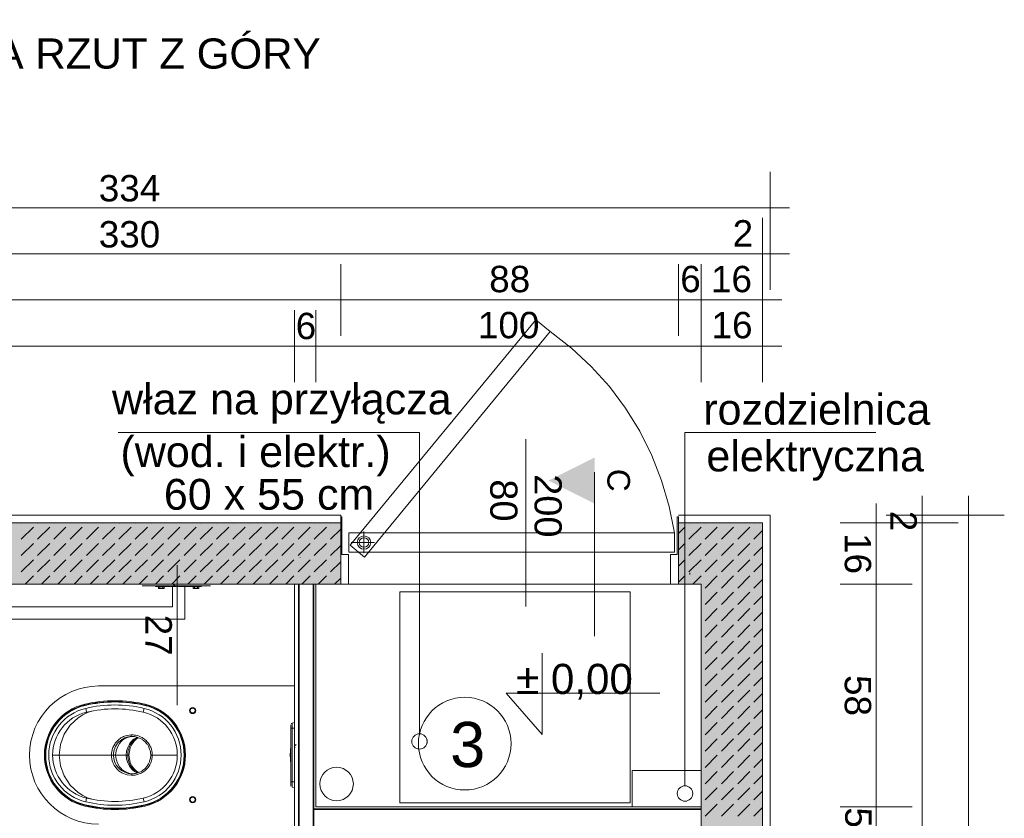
# Model space of a CAD drawing. Header units: metres. Extents: x 5507784 to 5508297, y 5948658 to 5948992.
# Tile 30 of 98: x 5507976.33 to 5507978.86, y 5948935.23 to 5948937.28. Entities that reach past the tile are written whole.
import ezdxf

# ---------------------------------------------------------------- set-up
doc = ezdxf.new("R2010")
doc.units = ezdxf.units.M
for name, color, linetype in [('PDF4_2D - Ogólne_Nr_Pióra__1', 7, 'CONTINUOUS'), ('PDF4_2D - Ogólne_Nr_Pióra__6', 7, 'CONTINUOUS'), ('PDF4__malowanie', 7, 'CONTINUOUS'), ('PDF4_Drzwi ArchiCAD_Nr_Pióra__1', 7, 'CONTINUOUS'), ('PDF4_Drzwi ArchiCAD_Nr_Pióra__27', 7, 'CONTINUOUS'), ('PDF4_EGBD03', 7, 'CONTINUOUS'), ('PDF4_Konstrukcja - Ściany zew_Nr_Pióra__1', 7, 'CONTINUOUS'), ('PDF4_KT woda', 7, 'CONTINUOUS'), ('PDF4_Text', 5, 'CONTINUOUS'), ('PDF4_Wymiarowanie - Ogólne', 5, 'CONTINUOUS'), ('PDF4_Wymiarowanie - Ogólne_Nr_Pióra__5', 7, 'CONTINUOUS'), ('PDF4_Znaczniki - Przekroje_Nr_Pióra__5', 7, 'CONTINUOUS'), ('PDF_Text', 5, 'CONTINUOUS')]:
    doc.layers.add(name, color=color, linetype=linetype)
doc.layers.add('PDF4_2D Drafting - General', color=7, linetype='CONTINUOUS', true_color=0xbfbfbf)
doc.styles.add('PDF Arial', font='arial.ttf')

msp = doc.modelspace()

# ---------------------------------------------------------------- hatches: boundary and pattern name
at = {"layer": 'PDF4_2D Drafting - General', "true_color": 0xffffff, "transparency": 33554559}
for points in [[(5507977.1557, 5948935.8279), (5507975.1472, 5948935.8279), (5507975.1472, 5948933.7314), (5507975.3573, 5948933.7314), (5507975.3573, 5948933.574), (5507974.9897, 5948933.574), (5507974.9897, 5948935.9854), (5507977.1557, 5948935.9854)], [(5507978.056, 5948933.7314), (5507978.0803, 5948933.7314), (5507978.0803, 5948935.8279), (5507978.0218, 5948935.8279), (5507978.0218, 5948935.9854), (5507978.2377, 5948935.9854), (5507978.2377, 5948933.574), (5507978.056, 5948933.574)]]:
    msp.add_hatch(color=7, dxfattribs=at).paths.add_polyline_path(points)

# ---------------------------------------------------------------- linework, layer by layer
at = {"layer": 'PDF4_2D - Ogólne_Nr_Pióra__1', "lineweight": 0}
for points in [[(5507977.9031, 5948935.2575), (5507977.9031, 5948935.3504), (5507978.0803, 5948935.3504)], [(5507978.0803, 5948935.2526), (5507977.0866, 5948935.2526)]]:
    msp.add_lwpolyline(points, dxfattribs=at)
at = {"layer": 'PDF4_2D - Ogólne_Nr_Pióra__6', "color": 104, "lineweight": 0, "true_color": 0x21902f}
for points in [[(5507976.5852, 5948936.2166), (5507977.3577, 5948936.2166), (5507977.3577, 5948935.4446)], [(5507978.5284, 5948936.2166), (5507978.0386, 5948936.2166), (5507978.0386, 5948935.3112)]]:
    msp.add_lwpolyline(points, dxfattribs=at)
at = {"layer": 'PDF4_2D - Ogólne_Nr_Pióra__6', "lineweight": 0}
for points in [[(5507978.0218, 5948936.0051), (5507978.2574, 5948936.0051), (5507978.2574, 5948933.5543), (5507976.1362, 5948933.5543), (5507975.157, 5948933.5543), (5507974.97, 5948933.5543), (5507974.97, 5948936.0051), (5507977.1557, 5948936.0051)], [(5507975.3573, 5948933.574), (5507974.9897, 5948933.574), (5507974.9897, 5948935.9854), (5507977.0519, 5948935.9854)], [(5507978.071, 5948935.9854), (5507978.2377, 5948935.9854), (5507978.2377, 5948933.574), (5507978.056, 5948933.574)], [(5507977.0519, 5948935.896), (5507977.0519, 5948935.8968)], [(5507978.051, 5948935.853), (5507978.051, 5948935.8574)], [(5507975.157, 5948933.7314), (5507975.1472, 5948933.7314), (5507975.1472, 5948935.8279), (5507978.0803, 5948935.8279), (5507978.0803, 5948933.7314), (5507978.036, 5948933.7314)], [(5507977.9742, 5948935.5484), (5507977.5803, 5948935.5484), (5507977.672, 5948935.4426), (5507977.672, 5948935.651)]]:
    msp.add_lwpolyline(points, dxfattribs=at)
at = {"layer": 'PDF4_2D - Ogólne_Nr_Pióra__6', "color": 251, "lineweight": 9, "true_color": 0x636466}
msp.add_circle((5507977.4738, 5948935.4193), 0.1188, dxfattribs=at)
at = {"layer": 'PDF4_2D - Ogólne_Nr_Pióra__6', "color": 104, "lineweight": 0, "true_color": 0x21902f}
for centre in [(5507977.3576, 5948935.4249), (5507978.0386, 5948935.2915)]:
    msp.add_circle(centre, 0.0197, dxfattribs=at)
at = {"layer": 'PDF4_2D - Ogólne_Nr_Pióra__6', "lineweight": 0}
for centre in [(5507977.3577, 5948935.4249), (5507978.0386, 5948935.2915)]:
    msp.add_circle(centre, 0.0197, dxfattribs=at)
at = {"layer": 'PDF4_2D Drafting - General', "color": 7, "lineweight": 0}
for points in [[(5507977.1557, 5948935.9854), (5507974.9897, 5948935.9854), (5507974.9897, 5948933.574), (5507975.3573, 5948933.574), (5507975.3573, 5948933.7314), (5507975.1472, 5948933.7314), (5507975.1472, 5948935.8279), (5507977.1557, 5948935.8279)], [(5507978.056, 5948933.7314), (5507978.0803, 5948933.7314), (5507978.0803, 5948935.8279), (5507978.0218, 5948935.8279), (5507978.0218, 5948935.9854), (5507978.2377, 5948935.9854), (5507978.2377, 5948933.574), (5507978.056, 5948933.574)]]:
    msp.add_lwpolyline(points, close=True, dxfattribs=at)
at = {"layer": 'PDF4_2D Drafting - General', "lineweight": 0}
for points in [[(5507976.3369, 5948935.9854), (5507976.3364, 5948935.9848)], [(5507976.3677, 5948935.9744), (5507976.3364, 5948935.9431)], [(5507976.3787, 5948935.9854), (5507976.3781, 5948935.9848)], [(5507976.4094, 5948935.9744), (5507976.3781, 5948935.9431)], [(5507976.4204, 5948935.9854), (5507976.4199, 5948935.9848)], [(5507976.4512, 5948935.9744), (5507976.4199, 5948935.9431)], [(5507976.4622, 5948935.9854), (5507976.4616, 5948935.9848)], [(5507976.4929, 5948935.9744), (5507976.4616, 5948935.9431)], [(5507976.504, 5948935.9854), (5507976.5034, 5948935.9848)], [(5507976.5347, 5948935.9744), (5507976.5034, 5948935.9431)], [(5507976.5457, 5948935.9854), (5507976.5452, 5948935.9848)], [(5507976.5765, 5948935.9744), (5507976.5452, 5948935.9431)], [(5507976.5875, 5948935.9854), (5507976.5869, 5948935.9848)], [(5507976.6182, 5948935.9744), (5507976.5869, 5948935.9431)], [(5507976.6292, 5948935.9854), (5507976.6287, 5948935.9848)], [(5507976.66, 5948935.9744), (5507976.6287, 5948935.9431)], [(5507976.671, 5948935.9854), (5507976.6704, 5948935.9848)], [(5507976.7017, 5948935.9744), (5507976.6704, 5948935.9431)], [(5507976.7128, 5948935.9854), (5507976.7122, 5948935.9848)], [(5507976.7435, 5948935.9744), (5507976.7122, 5948935.9431)], [(5507976.7545, 5948935.9854), (5507976.7539, 5948935.9848)], [(5507976.7853, 5948935.9744), (5507976.7539, 5948935.9431)], [(5507976.7963, 5948935.9854), (5507976.7957, 5948935.9848)], [(5507976.827, 5948935.9744), (5507976.7957, 5948935.9431)], [(5507976.838, 5948935.9854), (5507976.8375, 5948935.9848)], [(5507976.8688, 5948935.9744), (5507976.8375, 5948935.9431)], [(5507976.8798, 5948935.9854), (5507976.8792, 5948935.9848)], [(5507976.9105, 5948935.9744), (5507976.8792, 5948935.9431)], [(5507976.9216, 5948935.9854), (5507976.921, 5948935.9848)], [(5507976.9523, 5948935.9744), (5507976.921, 5948935.9431)], [(5507976.9633, 5948935.9854), (5507976.9627, 5948935.9848)], [(5507976.9941, 5948935.9744), (5507976.9627, 5948935.9431)], [(5507977.0051, 5948935.9854), (5507977.0045, 5948935.9848)], [(5507977.0358, 5948935.9744), (5507977.0045, 5948935.9431)], [(5507977.0468, 5948935.9854), (5507977.0463, 5948935.9848)], [(5507977.0776, 5948935.9744), (5507977.0463, 5948935.9431)], [(5507977.0886, 5948935.9854), (5507977.088, 5948935.9848)], [(5507977.1193, 5948935.9744), (5507977.088, 5948935.9431)], [(5507977.1304, 5948935.9854), (5507977.1298, 5948935.9848)], [(5507977.1557, 5948935.969), (5507977.1298, 5948935.9431)], [(5507978.038, 5948935.9744), (5507978.0218, 5948935.9582)], [(5507978.049, 5948935.9854), (5507978.0484, 5948935.9848)], [(5507978.0798, 5948935.9744), (5507978.0484, 5948935.9431)], [(5507978.0908, 5948935.9854), (5507978.0902, 5948935.9848)], [(5507978.1215, 5948935.9744), (5507978.0902, 5948935.9431)], [(5507978.1325, 5948935.9854), (5507978.132, 5948935.9848)], [(5507978.1633, 5948935.9744), (5507978.132, 5948935.9431)], [(5507978.1743, 5948935.9854), (5507978.1737, 5948935.9848)], [(5507978.205, 5948935.9744), (5507978.1737, 5948935.9431)], [(5507978.2161, 5948935.9854), (5507978.2155, 5948935.9848)], [(5507978.2377, 5948935.9653), (5507978.2155, 5948935.9431)], [(5507976.3677, 5948935.9326), (5507976.3364, 5948935.9013)], [(5507976.4094, 5948935.9326), (5507976.3781, 5948935.9013)], [(5507976.4512, 5948935.9326), (5507976.4199, 5948935.9013)], [(5507976.4929, 5948935.9326), (5507976.4616, 5948935.9013)], [(5507976.5347, 5948935.9326), (5507976.5034, 5948935.9013)], [(5507976.5765, 5948935.9326), (5507976.5452, 5948935.9013)], [(5507976.6182, 5948935.9326), (5507976.5869, 5948935.9013)], [(5507976.66, 5948935.9326), (5507976.6287, 5948935.9013)], [(5507976.7017, 5948935.9326), (5507976.6704, 5948935.9013)], [(5507976.7435, 5948935.9326), (5507976.7122, 5948935.9013)], [(5507976.7853, 5948935.9326), (5507976.7539, 5948935.9013)], [(5507976.827, 5948935.9326), (5507976.7957, 5948935.9013)], [(5507976.8688, 5948935.9326), (5507976.8375, 5948935.9013)], [(5507976.9105, 5948935.9326), (5507976.8792, 5948935.9013)], [(5507976.9523, 5948935.9326), (5507976.921, 5948935.9013)], [(5507976.9941, 5948935.9326), (5507976.9627, 5948935.9013)], [(5507977.0358, 5948935.9326), (5507977.0045, 5948935.9013)], [(5507977.0776, 5948935.9326), (5507977.0463, 5948935.9013)], [(5507977.1193, 5948935.9326), (5507977.088, 5948935.9013)], [(5507977.1557, 5948935.9272), (5507977.1298, 5948935.9013)], [(5507978.038, 5948935.9326), (5507978.0218, 5948935.9164)], [(5507978.0798, 5948935.9326), (5507978.0484, 5948935.9013)], [(5507978.1215, 5948935.9326), (5507978.0902, 5948935.9013)], [(5507978.1633, 5948935.9326), (5507978.132, 5948935.9013)], [(5507978.205, 5948935.9326), (5507978.1737, 5948935.9013)], [(5507978.2377, 5948935.9235), (5507978.2155, 5948935.9013)], [(5507976.3677, 5948935.8909), (5507976.3364, 5948935.8595)], [(5507976.4094, 5948935.8909), (5507976.3781, 5948935.8595)], [(5507976.4512, 5948935.8909), (5507976.4199, 5948935.8595)], [(5507976.4929, 5948935.8909), (5507976.4616, 5948935.8595)], [(5507976.5347, 5948935.8909), (5507976.5034, 5948935.8595)], [(5507976.5765, 5948935.8909), (5507976.5452, 5948935.8595)], [(5507976.6182, 5948935.8909), (5507976.5869, 5948935.8595)], [(5507976.66, 5948935.8909), (5507976.6287, 5948935.8595)], [(5507976.7017, 5948935.8909), (5507976.6704, 5948935.8595)], [(5507976.7435, 5948935.8909), (5507976.7122, 5948935.8595)], [(5507976.7853, 5948935.8909), (5507976.7539, 5948935.8595)], [(5507976.827, 5948935.8909), (5507976.7957, 5948935.8595)], [(5507976.8688, 5948935.8909), (5507976.8375, 5948935.8595)], [(5507976.9105, 5948935.8909), (5507976.8792, 5948935.8595)], [(5507976.9523, 5948935.8909), (5507976.921, 5948935.8595)], [(5507976.9941, 5948935.8909), (5507976.9627, 5948935.8595)], [(5507977.0358, 5948935.8909), (5507977.0045, 5948935.8595)], [(5507977.0776, 5948935.8909), (5507977.0463, 5948935.8595)], [(5507977.1193, 5948935.8909), (5507977.088, 5948935.8595)], [(5507977.1557, 5948935.8854), (5507977.1298, 5948935.8595)], [(5507978.038, 5948935.8909), (5507978.0218, 5948935.8747)], [(5507978.0798, 5948935.8909), (5507978.0484, 5948935.8595)], [(5507978.1215, 5948935.8909), (5507978.0902, 5948935.8595)], [(5507978.1633, 5948935.8909), (5507978.132, 5948935.8595)], [(5507978.205, 5948935.8909), (5507978.1737, 5948935.8595)], [(5507978.2377, 5948935.8818), (5507978.2155, 5948935.8595)], [(5507976.3677, 5948935.8491), (5507976.3465, 5948935.8279)], [(5507976.4094, 5948935.8491), (5507976.3882, 5948935.8279)], [(5507976.4512, 5948935.8491), (5507976.43, 5948935.8279)], [(5507976.4929, 5948935.8491), (5507976.4718, 5948935.8279)], [(5507976.5347, 5948935.8491), (5507976.5135, 5948935.8279)], [(5507976.5765, 5948935.8491), (5507976.5553, 5948935.8279)], [(5507976.6182, 5948935.8491), (5507976.597, 5948935.8279)], [(5507976.66, 5948935.8491), (5507976.6388, 5948935.8279)], [(5507976.7017, 5948935.8491), (5507976.6805, 5948935.8279)], [(5507976.7435, 5948935.8491), (5507976.7223, 5948935.8279)], [(5507976.7853, 5948935.8491), (5507976.7641, 5948935.8279)], [(5507976.827, 5948935.8491), (5507976.8058, 5948935.8279)], [(5507976.8688, 5948935.8491), (5507976.8476, 5948935.8279)], [(5507976.9105, 5948935.8491), (5507976.8893, 5948935.8279)], [(5507976.9523, 5948935.8491), (5507976.9311, 5948935.8279)], [(5507976.9941, 5948935.8491), (5507976.9729, 5948935.8279)], [(5507977.0358, 5948935.8491), (5507977.0146, 5948935.8279)], [(5507977.0776, 5948935.8491), (5507977.0564, 5948935.8279)], [(5507977.1193, 5948935.8491), (5507977.0981, 5948935.8279)], [(5507977.1557, 5948935.8437), (5507977.1399, 5948935.8279)], [(5507978.038, 5948935.8491), (5507978.0218, 5948935.8329)], [(5507978.0798, 5948935.8491), (5507978.0586, 5948935.8279)], [(5507978.1215, 5948935.8491), (5507978.0902, 5948935.8178)], [(5507978.1633, 5948935.8491), (5507978.132, 5948935.8178)], [(5507978.205, 5948935.8491), (5507978.1737, 5948935.8178)], [(5507978.2377, 5948935.84), (5507978.2155, 5948935.8178)], [(5507978.1215, 5948935.8073), (5507978.0902, 5948935.776)], [(5507978.1633, 5948935.8073), (5507978.132, 5948935.776)], [(5507978.205, 5948935.8073), (5507978.1737, 5948935.776)], [(5507978.2377, 5948935.7983), (5507978.2155, 5948935.776)], [(5507978.1215, 5948935.7656), (5507978.0902, 5948935.7343)], [(5507978.1633, 5948935.7656), (5507978.132, 5948935.7343)], [(5507978.205, 5948935.7656), (5507978.1737, 5948935.7343)], [(5507978.2377, 5948935.7565), (5507978.2155, 5948935.7343)], [(5507978.1215, 5948935.7238), (5507978.0902, 5948935.6925)], [(5507978.1633, 5948935.7238), (5507978.132, 5948935.6925)], [(5507978.205, 5948935.7238), (5507978.1737, 5948935.6925)], [(5507978.2377, 5948935.7147), (5507978.2155, 5948935.6925)], [(5507978.1215, 5948935.6821), (5507978.0902, 5948935.6507)], [(5507978.1633, 5948935.6821), (5507978.132, 5948935.6507)], [(5507978.205, 5948935.6821), (5507978.1737, 5948935.6507)], [(5507978.2377, 5948935.673), (5507978.2155, 5948935.6507)], [(5507978.1215, 5948935.6403), (5507978.0902, 5948935.609)], [(5507978.1633, 5948935.6403), (5507978.132, 5948935.609)], [(5507978.205, 5948935.6403), (5507978.1737, 5948935.609)], [(5507978.2377, 5948935.6312), (5507978.2155, 5948935.609)], [(5507978.1215, 5948935.5985), (5507978.0902, 5948935.5672)], [(5507978.1633, 5948935.5985), (5507978.132, 5948935.5672)], [(5507978.205, 5948935.5985), (5507978.1737, 5948935.5672)], [(5507978.2377, 5948935.5895), (5507978.2155, 5948935.5672)], [(5507978.1215, 5948935.5568), (5507978.0902, 5948935.5255)], [(5507978.1633, 5948935.5568), (5507978.132, 5948935.5255)], [(5507978.205, 5948935.5568), (5507978.1737, 5948935.5255)], [(5507978.2377, 5948935.5477), (5507978.2155, 5948935.5255)], [(5507978.1215, 5948935.515), (5507978.0902, 5948935.4837)], [(5507978.1633, 5948935.515), (5507978.132, 5948935.4837)], [(5507978.205, 5948935.515), (5507978.1737, 5948935.4837)], [(5507978.2377, 5948935.506), (5507978.2155, 5948935.4837)], [(5507978.1215, 5948935.4733), (5507978.0902, 5948935.442)], [(5507978.1633, 5948935.4733), (5507978.132, 5948935.442)], [(5507978.205, 5948935.4733), (5507978.1737, 5948935.442)], [(5507978.2377, 5948935.4642), (5507978.2155, 5948935.442)], [(5507978.1215, 5948935.4315), (5507978.0902, 5948935.4002)], [(5507978.1633, 5948935.4315), (5507978.132, 5948935.4002)], [(5507978.205, 5948935.4315), (5507978.1737, 5948935.4002)], [(5507978.2377, 5948935.4224), (5507978.2155, 5948935.4002)], [(5507978.1215, 5948935.3897), (5507978.0902, 5948935.3584)], [(5507978.1633, 5948935.3897), (5507978.132, 5948935.3584)], [(5507978.205, 5948935.3897), (5507978.1737, 5948935.3584)], [(5507978.2377, 5948935.3807), (5507978.2155, 5948935.3584)], [(5507978.1215, 5948935.348), (5507978.0902, 5948935.3167)], [(5507978.1633, 5948935.348), (5507978.132, 5948935.3167)], [(5507978.205, 5948935.348), (5507978.1737, 5948935.3167)], [(5507978.2377, 5948935.3389), (5507978.2155, 5948935.3167)], [(5507978.1215, 5948935.3062), (5507978.0902, 5948935.2749)], [(5507978.1633, 5948935.3062), (5507978.132, 5948935.2749)], [(5507978.205, 5948935.3062), (5507978.1737, 5948935.2749)], [(5507978.2377, 5948935.2972), (5507978.2155, 5948935.2749)], [(5507978.1215, 5948935.2645), (5507978.0902, 5948935.2332)], [(5507978.1633, 5948935.2645), (5507978.132, 5948935.2332)], [(5507978.205, 5948935.2645), (5507978.1737, 5948935.2332)], [(5507978.2377, 5948935.2554), (5507978.2155, 5948935.2332)]]:
    msp.add_lwpolyline(points, dxfattribs=at)
at = {"layer": 'PDF4__malowanie', "lineweight": 0}
for points in [[(5507977.2167, 5948935.8973), (5507977.6927, 5948936.4756), (5507977.6558, 5948936.506), (5507977.1798, 5948935.9277)], [(5507977.1557, 5948935.8279), (5507977.1757, 5948935.8279), (5507977.1757, 5948935.9042), (5507977.1589, 5948935.9042), (5507977.1589, 5948936.0007), (5507977.1557, 5948936.0007), (5507977.1557, 5948935.9883), (5507977.1557, 5948935.8466)], [(5507978.0218, 5948935.8466), (5507978.0218, 5948935.8279), (5507978.0018, 5948935.8279), (5507978.0018, 5948935.9042), (5507978.0186, 5948935.9042), (5507978.0186, 5948936.0007), (5507978.0218, 5948936.0007)]]:
    msp.add_lwpolyline(points, close=True, dxfattribs=at)
for points in [[(5507977.6927, 5948936.4756), (5507977.7475, 5948936.4333), (5507977.7983, 5948936.3861), (5507977.8446, 5948936.3346), (5507977.8861, 5948936.2792), (5507977.9225, 5948936.2203), (5507977.9535, 5948936.1583), (5507977.9787, 5948936.0938), (5507977.9981, 5948936.0273), (5507978.0115, 5948935.9594), (5507977.1762, 5948935.9594), (5507977.1762, 5948935.9106), (5507978.0115, 5948935.9106), (5507978.0115, 5948935.9594)], [(5507977.1557, 5948935.9942), (5507977.1557, 5948936.0051)], [(5507977.2154, 5948935.963), (5507977.2154, 5948935.9079)], [(5507977.1829, 5948935.9349), (5507977.2424, 5948935.9349)], [(5507977.0473, 5948935.8279), (5507977.0473, 5948934.5215)], [(5507977.0492, 5948935.8279), (5507977.0492, 5948934.5196)]]:
    msp.add_lwpolyline(points, dxfattribs=at)
for radius in [0.0172, 0.0123]:
    msp.add_circle((5507977.2154, 5948935.9349), radius, dxfattribs=at)
at = {"layer": 'PDF4_Drzwi ArchiCAD_Nr_Pióra__1', "lineweight": 0}
for points in [[(5507976.7032, 5948935.8174), (5507976.7027, 5948935.8171), (5507976.7023, 5948935.8169), (5507976.7018, 5948935.8168), (5507976.7014, 5948935.8168), (5507976.7009, 5948935.8168), (5507976.7004, 5948935.8169), (5507976.7, 5948935.8171), (5507976.6995, 5948935.8174), (5507976.6986, 5948935.8171), (5507976.6976, 5948935.8169), (5507976.6967, 5948935.8168), (5507976.6958, 5948935.8168), (5507976.6949, 5948935.8168), (5507976.694, 5948935.8169), (5507976.6931, 5948935.8171), (5507976.6921, 5948935.8174), (5507976.6916, 5948935.8171), (5507976.6912, 5948935.8169), (5507976.6907, 5948935.8168), (5507976.6903, 5948935.8168), (5507976.6898, 5948935.8168), (5507976.6894, 5948935.8169), (5507976.6894, 5948935.8169), (5507976.6889, 5948935.8171), (5507976.6884, 5948935.8174)], [(5507976.7918, 5948935.8174), (5507976.7913, 5948935.8171), (5507976.7908, 5948935.8169), (5507976.7904, 5948935.8168), (5507976.7899, 5948935.8168), (5507976.7895, 5948935.8168), (5507976.789, 5948935.8169), (5507976.7886, 5948935.8171), (5507976.7881, 5948935.8174), (5507976.7871, 5948935.8171), (5507976.7862, 5948935.8169), (5507976.7853, 5948935.8168), (5507976.7844, 5948935.8168), (5507976.7835, 5948935.8168), (5507976.7826, 5948935.8169), (5507976.7816, 5948935.8171), (5507976.7807, 5948935.8174), (5507976.7802, 5948935.8171), (5507976.7798, 5948935.8169), (5507976.7793, 5948935.8168), (5507976.7789, 5948935.8168), (5507976.7784, 5948935.8168), (5507976.778, 5948935.8169), (5507976.7779, 5948935.8169), (5507976.7775, 5948935.8171), (5507976.777, 5948935.8174)], [(5507976.7248, 5948935.7772), (5507976.7245, 5948935.7769)], [(5507976.5158, 5948935.2775), (5507976.5143, 5948935.278), (5507976.5068, 5948935.2807), (5507976.4943, 5948935.2867), (5507976.4826, 5948935.2942), (5507976.4622, 5948935.3132), (5507976.4467, 5948935.3364), (5507976.4371, 5948935.3624), (5507976.4338, 5948935.3899), (5507976.4371, 5948935.4174), (5507976.4467, 5948935.4435), (5507976.4622, 5948935.4667), (5507976.4826, 5948935.4856), (5507976.4943, 5948935.4931), (5507976.505, 5948935.4983), (5507976.5068, 5948935.4991), (5507976.5145, 5948935.502), (5507976.5163, 5948935.5025)], [(5507976.6684, 5948935.3899), (5507976.6688, 5948935.3899), (5507976.6696, 5948935.3899), (5507976.6708, 5948935.3899), (5507976.6724, 5948935.3899), (5507976.6723, 5948935.3878), (5507976.6723, 5948935.3865), (5507976.6721, 5948935.3851), (5507976.6714, 5948935.3799), (5507976.6702, 5948935.3748), (5507976.6693, 5948935.3723), (5507976.6684, 5948935.3698), (5507976.6662, 5948935.3651), (5507976.6635, 5948935.3606), (5507976.662, 5948935.3585), (5507976.6604, 5948935.3565), (5507976.6569, 5948935.3527), (5507976.653, 5948935.3493), (5507976.6487, 5948935.3463), (5507976.6464, 5948935.345), (5507976.6441, 5948935.3437), (5507976.6393, 5948935.3416), (5507976.6342, 5948935.34), (5507976.6316, 5948935.3394), (5507976.629, 5948935.3389), (5507976.6237, 5948935.3383), (5507976.6183, 5948935.3382), (5507976.6083, 5948935.3395), (5507976.6034, 5948935.3408), (5507976.5987, 5948935.3425), (5507976.5964, 5948935.3436), (5507976.5942, 5948935.3447), (5507976.5921, 5948935.346), (5507976.59, 5948935.3473), (5507976.588, 5948935.3488), (5507976.586, 5948935.3504), (5507976.5824, 5948935.3537), (5507976.5762, 5948935.3616), (5507976.5749, 5948935.3637), (5507976.5737, 5948935.366), (5507976.5716, 5948935.3706), (5507976.57, 5948935.3754), (5507976.5688, 5948935.3803), (5507976.5681, 5948935.3853), (5507976.568, 5948935.3879), (5507976.568, 5948935.3891), (5507976.5679, 5948935.3899), (5507976.568, 5948935.3907), (5507976.568, 5948935.392), (5507976.5681, 5948935.3945), (5507976.5688, 5948935.3995), (5507976.5693, 5948935.402), (5507976.57, 5948935.4044), (5507976.5716, 5948935.4092), (5507976.5762, 5948935.4182), (5507976.5776, 5948935.4203), (5507976.5791, 5948935.4223), (5507976.5824, 5948935.4261), (5507976.586, 5948935.4295), (5507976.588, 5948935.431), (5507976.59, 5948935.4325), (5507976.592, 5948935.4338), (5507976.5942, 5948935.4351), (5507976.5964, 5948935.4362), (5507976.5987, 5948935.4373), (5507976.6011, 5948935.4382), (5507976.6035, 5948935.4391), (5507976.6083, 5948935.4404), (5507976.6183, 5948935.4416)], [(5507976.6187, 5948935.4376), (5507976.6187, 5948935.4377), (5507976.6186, 5948935.4379), (5507976.6186, 5948935.4382), (5507976.6185, 5948935.4387), (5507976.6185, 5948935.4388), (5507976.6185, 5948935.4392), (5507976.6184, 5948935.4399), (5507976.6184, 5948935.4407), (5507976.6183, 5948935.4416), (5507976.6237, 5948935.4415), (5507976.6264, 5948935.4413), (5507976.6291, 5948935.4409), (5507976.6342, 5948935.4398), (5507976.6392, 5948935.4382), (5507976.6441, 5948935.4361), (5507976.6464, 5948935.4348), (5507976.6487, 5948935.4335), (5507976.6529, 5948935.4305), (5507976.6569, 5948935.4271), (5507976.6587, 5948935.4252), (5507976.6604, 5948935.4233), (5507976.662, 5948935.4213), (5507976.6635, 5948935.4192), (5507976.6662, 5948935.4148), (5507976.6673, 5948935.4124), (5507976.6684, 5948935.41), (5507976.6702, 5948935.405), (5507976.6714, 5948935.3999), (5507976.6718, 5948935.3973), (5507976.6721, 5948935.3947), (5507976.6723, 5948935.3934), (5507976.6723, 5948935.392), (5507976.6724, 5948935.3907), (5507976.6724, 5948935.3899)], [(5507976.6155, 5948935.4372), (5507976.6141, 5948935.4368), (5507976.6043, 5948935.4331), (5507976.5998, 5948935.4304), (5507976.5956, 5948935.4273), (5507976.5918, 5948935.4237), (5507976.5884, 5948935.4197), (5507976.583, 5948935.4106), (5507976.5796, 5948935.4005), (5507976.5784, 5948935.3899), (5507976.5796, 5948935.3793), (5507976.583, 5948935.3692), (5507976.5884, 5948935.3601), (5507976.5918, 5948935.3561), (5507976.5956, 5948935.3525), (5507976.5998, 5948935.3494), (5507976.6043, 5948935.3467), (5507976.6141, 5948935.343), (5507976.6152, 5948935.3427)], [(5507976.6343, 5948935.4356), (5507976.6332, 5948935.4351), (5507976.6267, 5948935.4315), (5507976.623, 5948935.4287), (5507976.6197, 5948935.4255), (5507976.6166, 5948935.422), (5507976.6138, 5948935.418), (5507976.6094, 5948935.4093), (5507976.6067, 5948935.3998), (5507976.6058, 5948935.3899), (5507976.6067, 5948935.38), (5507976.6094, 5948935.3705), (5507976.6138, 5948935.3618), (5507976.6166, 5948935.3578), (5507976.6197, 5948935.3543), (5507976.623, 5948935.3511), (5507976.6267, 5948935.3483), (5507976.6331, 5948935.3447), (5507976.6343, 5948935.3442)], [(5507976.6362, 5948935.435), (5507976.6359, 5948935.4349), (5507976.6353, 5948935.4346), (5507976.6346, 5948935.4342), (5507976.6339, 5948935.4338), (5507976.633, 5948935.4334), (5507976.6321, 5948935.4328), (5507976.6312, 5948935.4322), (5507976.6301, 5948935.4315), (5507976.629, 5948935.4307), (5507976.6277, 5948935.4297), (5507976.6264, 5948935.4286), (5507976.6249, 5948935.4273), (5507976.6234, 5948935.4257), (5507976.6217, 5948935.4239), (5507976.6199, 5948935.4216), (5507976.618, 5948935.4189), (5507976.6161, 5948935.4158), (5507976.6144, 5948935.4124), (5507976.6129, 5948935.4089), (5507976.6117, 5948935.4052), (5507976.6108, 5948935.4015), (5507976.6101, 5948935.3976), (5507976.6097, 5948935.3938), (5507976.6095, 5948935.3899), (5507976.6095, 5948935.3884), (5507976.6097, 5948935.3852), (5507976.6104, 5948935.38), (5507976.6112, 5948935.3764), (5507976.6124, 5948935.3723), (5507976.6143, 5948935.3675), (5507976.6166, 5948935.3631), (5507976.6187, 5948935.3598), (5507976.6204, 5948935.3575), (5507976.6217, 5948935.3559), (5507976.6232, 5948935.3542), (5507976.6251, 5948935.3524), (5507976.6268, 5948935.3509), (5507976.6283, 5948935.3496), (5507976.6298, 5948935.3485), (5507976.6314, 5948935.3475), (5507976.6326, 5948935.3467), (5507976.6338, 5948935.346), (5507976.6349, 5948935.3454), (5507976.636, 5948935.3449), (5507976.6361, 5948935.3448)], [(5507976.6375, 5948935.4346), (5507976.6312, 5948935.4305), (5507976.625, 5948935.4244), (5507976.6199, 5948935.417), (5507976.6161, 5948935.4086), (5507976.6137, 5948935.3994), (5507976.6128, 5948935.3899), (5507976.6137, 5948935.3804), (5507976.6161, 5948935.3712), (5507976.6199, 5948935.3628), (5507976.625, 5948935.3554), (5507976.6312, 5948935.3493), (5507976.6374, 5948935.3452)], [(5507976.6327, 5948935.4361), (5507976.6401, 5948935.4335), (5507976.647, 5948935.4297), (5507976.6486, 5948935.4286), (5507976.6502, 5948935.4274), (5507976.6532, 5948935.4249), (5507976.6585, 5948935.4191), (5507976.6596, 5948935.4175), (5507976.6607, 5948935.4159), (5507976.6627, 5948935.4125), (5507976.6658, 5948935.4053), (5507976.6664, 5948935.4035), (5507976.6669, 5948935.4015), (5507976.6677, 5948935.3977), (5507976.6684, 5948935.3899), (5507976.6677, 5948935.3821), (5507976.6658, 5948935.3745), (5507976.6652, 5948935.3726), (5507976.6644, 5948935.3708), (5507976.6627, 5948935.3673), (5507976.6585, 5948935.3607), (5507976.6572, 5948935.3592), (5507976.6559, 5948935.3577), (5507976.6532, 5948935.3549), (5507976.647, 5948935.3501), (5507976.6453, 5948935.3491), (5507976.6436, 5948935.3481), (5507976.6401, 5948935.3463), (5507976.6327, 5948935.3437)], [(5507976.4338, 5948935.3899), (5507976.4233, 5948935.3899), (5507976.4169, 5948935.3899)], [(5507976.6183, 5948935.3382), (5507976.6184, 5948935.3399), (5507976.6185, 5948935.3406), (5507976.6185, 5948935.3411), (5507976.6186, 5948935.3416), (5507976.6186, 5948935.3419), (5507976.6186, 5948935.342), (5507976.6187, 5948935.3422), (5507976.6187, 5948935.3422)]]:
    msp.add_lwpolyline(points, dxfattribs=at)
at = {"layer": 'PDF4_Drzwi ArchiCAD_Nr_Pióra__27', "lineweight": 0}
for points in [[(5507976.6466, 5948935.8235), (5507976.8218, 5948935.8235)], [(5507976.7991, 5948935.8235), (5507976.7991, 5948935.822), (5507976.681, 5948935.822), (5507976.681, 5948935.8235)], [(5507976.6869, 5948935.8235), (5507976.6869, 5948935.822)], [(5507976.6901, 5948935.822), (5507976.6901, 5948935.8213)], [(5507976.6921, 5948935.8174), (5507976.6921, 5948935.8213)], [(5507976.6995, 5948935.8174), (5507976.6995, 5948935.8213)], [(5507976.7015, 5948935.822), (5507976.7015, 5948935.8213)], [(5507976.7243, 5948935.822), (5507976.7243, 5948935.7699)], [(5507976.7558, 5948935.822), (5507976.7558, 5948935.7384)], [(5507976.7787, 5948935.822), (5507976.7787, 5948935.8213)], [(5507976.7807, 5948935.8174), (5507976.7807, 5948935.8213)], [(5507976.7881, 5948935.8174), (5507976.7881, 5948935.8213)], [(5507976.7901, 5948935.822), (5507976.7901, 5948935.8213)], [(5507977.0374, 5948935.8279), (5507977.0374, 5948934.5314), (5507976.7914, 5948934.5314), (5507976.7914, 5948934.4723), (5507977.0374, 5948934.4723)], [(5507976.7932, 5948935.8235), (5507976.7932, 5948935.822)], [(5507977.0847, 5948935.8279), (5507977.0847, 5948935.0538)], [(5507977.0866, 5948935.8279), (5507977.0866, 5948935.0558)], [(5507977.0916, 5948935.8279), (5507977.0916, 5948935.2575), (5507978.0803, 5948935.2575)], [(5507976.535, 5948935.5671), (5507977.0374, 5948935.5671)], [(5507976.4994, 5948935.5205), (5507976.5002, 5948935.5172)], [(5507976.6534, 5948935.5172), (5507976.6542, 5948935.5205)], [(5507976.5042, 5948935.5001), (5507976.5019, 5948935.5097)], [(5507976.6517, 5948935.5097), (5507976.6494, 5948935.5001)], [(5507977.0276, 5948935.3127), (5507977.0276, 5948935.4672)], [(5507977.0374, 5948935.3062), (5507977.0312, 5948935.3079), (5507977.0312, 5948935.4719), (5507977.0374, 5948935.4736)], [(5507977.0276, 5948935.4588), (5507977.0374, 5948935.4588)], [(5507976.5729, 5948935.3899), (5507976.5679, 5948935.3899), (5507976.4338, 5948935.3899)], [(5507976.5729, 5948935.3899), (5507976.6095, 5948935.3899)], [(5507976.7367, 5948935.3899), (5507976.6724, 5948935.3899)], [(5507977.0266, 5948935.3854), (5507977.0262, 5948935.3854), (5507977.0262, 5948935.3945), (5507977.0266, 5948935.3945)], [(5507977.0268, 5948935.3978), (5507977.0276, 5948935.3978)], [(5507977.0271, 5948935.3978), (5507977.0271, 5948935.4072)], [(5507977.0271, 5948935.4047), (5507977.0276, 5948935.4047)], [(5507977.0275, 5948935.3978), (5507977.0275, 5948935.4076), (5507977.0276, 5948935.4076)], [(5507977.0268, 5948935.382), (5507977.0276, 5948935.382)], [(5507977.0271, 5948935.3726), (5507977.0271, 5948935.382)], [(5507977.0271, 5948935.3751), (5507977.0276, 5948935.3751)], [(5507977.0276, 5948935.3722), (5507977.0275, 5948935.3722), (5507977.0275, 5948935.382)], [(5507977.0276, 5948935.321), (5507977.0374, 5948935.321)], [(5507976.4994, 5948935.2594), (5507976.5002, 5948935.2626)], [(5507976.5042, 5948935.2797), (5507976.5019, 5948935.2701)], [(5507976.6517, 5948935.2701), (5507976.6494, 5948935.2797)], [(5507976.6542, 5948935.2594), (5507976.6534, 5948935.2626)], [(5507978.0803, 5948935.2506), (5507977.0847, 5948935.2506)]]:
    msp.add_lwpolyline(points, dxfattribs=at)
for points in [[(5507976.7032, 5948935.8213), (5507976.6884, 5948935.8213), (5507976.6884, 5948935.8174), (5507976.6894, 5948935.8168), (5507976.7022, 5948935.8168), (5507976.7032, 5948935.8174)], [(5507976.7918, 5948935.8213), (5507976.777, 5948935.8213), (5507976.777, 5948935.8174), (5507976.778, 5948935.8168), (5507976.7908, 5948935.8168), (5507976.7918, 5948935.8174)], [(5507977.0268, 5948935.3978), (5507977.0266, 5948935.3948), (5507977.0266, 5948935.385), (5507977.0268, 5948935.382)]]:
    msp.add_lwpolyline(points, close=True, dxfattribs=at)
at = {"layer": 'PDF4_Drzwi ArchiCAD_Nr_Pióra__27', "color": 8, "lineweight": 0, "true_color": 0x7e7e7e}
for points in [[(5507976.7293, 5948935.825), (5507976.7264, 5948935.8279)], [(5507976.7342, 5948935.8235), (5507976.7328, 5948935.825)], [(5507977.0389, 5948935.4145), (5507977.0419, 5948935.4174)], [(5507977.0374, 5948935.4096), (5507977.0389, 5948935.411)]]:
    msp.add_lwpolyline(points, dxfattribs=at)
at = {"layer": 'PDF4_EGBD03', "lineweight": 0}
for points in [[(5507977.6305, 5948936.1997), (5507977.6305, 5948935.7708)], [(5507976.2312, 5948935.8235), (5507976.2312, 5948935.7384), (5507976.6583, 5948935.7384)], [(5507976.2627, 5948935.8235), (5507976.2627, 5948935.7699), (5507976.6562, 5948935.7699)], [(5507976.7243, 5948935.7699), (5507976.5903, 5948935.7699)], [(5507976.7558, 5948935.7384), (5507976.5924, 5948935.7384)], [(5507977.0374, 5948935.6527), (5507977.0374, 5948934.916)]]:
    msp.add_lwpolyline(points, dxfattribs=at)
at = {"layer": 'PDF4_Konstrukcja - Ściany zew_Nr_Pióra__1', "lineweight": 0}
msp.add_lwpolyline([(5507977.3077, 5948935.2676), (5507977.3077, 5948935.8087), (5507977.8983, 5948935.8087), (5507977.8983, 5948935.2674), (5507977.3077, 5948935.2674)], dxfattribs=at)
at = {"layer": 'PDF4_KT woda', "lineweight": 0}
msp.add_lwpolyline([(5507977.8067, 5948935.6945), (5507977.8067, 5948936.1152)], dxfattribs=at)
for points in [[(5507976.535, 5948935.5671, 0.414208), (5507976.3578, 5948935.3899, 0.414167), (5507976.535, 5948935.2127)], [(5507976.4999, 5948935.5184, 0.348236), (5507976.398, 5948935.3899, 0.348212), (5507976.4999, 5948935.2614, 0.057783), (5507976.5768, 5948935.2525, 0.057769), (5507976.6537, 5948935.2614, -0.05761), (5507976.5768, 5948935.2526, -0.057588), (5507976.4999, 5948935.2615, -0.348117), (5507976.3982, 5948935.3899, -0.348141), (5507976.4999, 5948935.5184)], [(5507976.6537, 5948935.5183, 0.05761), (5507976.5768, 5948935.5272, 0.057588), (5507976.4999, 5948935.5183, -0.057785), (5507976.5768, 5948935.5273, -0.05777), (5507976.6537, 5948935.5183)], [(5507976.6537, 5948935.2614, 0.348168), (5507976.7556, 5948935.3899, 0.348191), (5507976.6537, 5948935.5184, -0.348115), (5507976.7554, 5948935.3899, -0.348091), (5507976.6537, 5948935.2614)], [(5507976.6327, 5948935.4361, 0.06456), (5507976.6206, 5948935.4376, 0.414278), (5507976.5729, 5948935.3899, 0.414124), (5507976.6206, 5948935.3422, 0.064547), (5507976.6327, 5948935.3437)], [(5507977.0262, 5948935.3945, 0.06507), (5507977.0256, 5948935.3899, 0.064643), (5507977.0262, 5948935.3854)]]:
    msp.add_lwpolyline(points, format="xyb", dxfattribs=at)
for points in [[(5507976.4994, 5948935.2594, 0.057605), (5507976.5768, 5948935.2504, 0.057605), (5507976.6542, 5948935.2594, 0.348159), (5507976.7577, 5948935.3899, 0.348269), (5507976.6542, 5948935.5205, 0.057794), (5507976.5768, 5948935.5294, 0.057794), (5507976.4994, 5948935.5205, 0.3482), (5507976.396, 5948935.3899, 0.34809)], [(5507976.5002, 5948935.2626, 0.057589), (5507976.5768, 5948935.2537, 0.057611), (5507976.6534, 5948935.2626, 0.348153), (5507976.7543, 5948935.3899, 0.348266), (5507976.6534, 5948935.5172, 0.057801), (5507976.5768, 5948935.5261, 0.057779), (5507976.5002, 5948935.5172, 0.348266), (5507976.3993, 5948935.3899, 0.348153)], [(5507976.407, 5948935.3899, 0.348189), (5507976.5019, 5948935.2701, 0.057784), (5507976.5768, 5948935.2615, 0.057806), (5507976.6517, 5948935.2701, 0.348189), (5507976.7466, 5948935.3899, 0.348214), (5507976.6517, 5948935.5097, 0.057808), (5507976.5768, 5948935.5184, 0.057786), (5507976.5019, 5948935.5097, 0.348214)], [(5507976.5768, 5948935.2713, 0.057542), (5507976.6494, 5948935.2797, 0.348171), (5507976.7367, 5948935.3899, 0.348236), (5507976.6494, 5948935.5001, 0.057742), (5507976.5768, 5948935.5085, 0.057742), (5507976.5042, 5948935.5001, 0.348236), (5507976.4169, 5948935.3899, 0.348171), (5507976.5042, 5948935.2797, 0.057542)]]:
    msp.add_lwpolyline(points, format="xyb", close=True, dxfattribs=at)
for centre, radius in [((5507976.7761, 5948935.5041), 0.00787), ((5507976.7761, 5948935.5041), 0.00618), ((5507976.7761, 5948935.2757), 0.00787), ((5507976.7761, 5948935.2758), 0.00618)]:
    msp.add_circle(centre, radius, dxfattribs=at)
for centre, radius, start, end in [((5507977.0325, 5948935.4672), 0.00491, 104.9632, 180.0146), ((5507977.0275, 5948935.4072), 0.000395, 90.1677, 179.8323), ((5507977.0275, 5948935.3726), 0.000395, 180.1677, 269.8323), ((5507977.0325, 5948935.3127), 0.00491, 179.9854, 255.0368)]:
    msp.add_arc(centre, radius, start, end, dxfattribs=at)
at = {"layer": 'PDF4_Wymiarowanie - Ogólne', "lineweight": 0}
for points in [[(5507978.2574, 5948936.7006), (5507978.2574, 5948936.8852)], [(5507974.9208, 5948936.7929), (5507974.9946, 5948936.7929), (5507978.2328, 5948936.7929), (5507978.3066, 5948936.7929)], [(5507978.2377, 5948936.5825), (5507978.2377, 5948936.767)], [(5507978.2574, 5948936.5825), (5507978.2574, 5948936.767)], [(5507974.9208, 5948936.6748), (5507974.9946, 5948936.6748), (5507975.0143, 5948936.6748), (5507978.2623, 5948936.6748)], [(5507978.2328, 5948936.6748), (5507978.3066, 5948936.6748)], [(5507978.2377, 5948936.6748), (5507978.2574, 5948936.6748)], [(5507977.1557, 5948936.4644), (5507977.1557, 5948936.6489)], [(5507978.0218, 5948936.4644), (5507978.0218, 5948936.6489)], [(5507978.0803, 5948936.4644), (5507978.0803, 5948936.6489)], [(5507978.2377, 5948936.4644), (5507978.2377, 5948936.6489)], [(5507974.9405, 5948936.5567), (5507975.0143, 5948936.5567), (5507975.1718, 5948936.5567), (5507977.1803, 5948936.5567), (5507978.0464, 5948936.5567), (5507978.1049, 5948936.5567), (5507978.2131, 5948936.5567), (5507978.2869, 5948936.5567)], [(5507977.0374, 5948936.3463), (5507977.0374, 5948936.5308)], [(5507977.0919, 5948936.3463), (5507977.0919, 5948936.5308)], [(5507978.0803, 5948936.3463), (5507978.0803, 5948936.5308)], [(5507978.2377, 5948936.3463), (5507978.2377, 5948936.5308)], [(5507974.9405, 5948936.4385), (5507975.0143, 5948936.4385), (5507975.1718, 5948936.4385), (5507977.062, 5948936.4385), (5507977.1165, 5948936.4385), (5507978.1049, 5948936.4385), (5507978.2131, 5948936.4385), (5507978.2869, 5948936.4385)], [(5507978.647, 5948935.9805), (5507978.647, 5948936.0543)], [(5507978.7652, 5948933.5051), (5507978.7652, 5948933.5789), (5507978.7652, 5948935.9805), (5507978.7652, 5948936.0543)], [(5507978.5289, 5948933.5247), (5507978.5289, 5948933.5986), (5507978.5289, 5948933.756), (5507978.5289, 5948935.2329), (5507978.5289, 5948935.2821), (5507978.5289, 5948935.8525), (5507978.5289, 5948935.9608), (5507978.5289, 5948936.0346)], [(5507978.7393, 5948936.0051), (5507978.5548, 5948936.0051)], [(5507978.647, 5948933.5051), (5507978.647, 5948933.5789), (5507978.647, 5948933.5986), (5507978.647, 5948936.01)], [(5507978.647, 5948935.9854), (5507978.647, 5948936.0051)], [(5507978.8574, 5948936.0051), (5507978.6729, 5948936.0051)], [(5507978.6212, 5948935.9854), (5507978.4367, 5948935.9854)], [(5507978.7393, 5948935.9854), (5507978.5548, 5948935.9854)], [(5507976.7367, 5948935.5179), (5507976.7367, 5948935.5917), (5507976.7367, 5948935.8033), (5507976.7367, 5948935.8771)], [(5507976.829, 5948935.8279), (5507976.6445, 5948935.8279)], [(5507978.6212, 5948935.8279), (5507978.4367, 5948935.8279)], [(5507976.829, 5948935.5671), (5507976.6445, 5948935.5671)], [(5507978.6212, 5948935.2575), (5507978.4367, 5948935.2575)]]:
    msp.add_lwpolyline(points, dxfattribs=at)
at = {"layer": 'PDF4_Wymiarowanie - Ogólne_Nr_Pióra__5', "lineweight": 0}
msp.add_circle((5507977.1451, 5948935.3161), 0.043, dxfattribs=at)
at = {"layer": 'PDF4_Znaczniki - Przekroje_Nr_Pióra__5', "color": 18, "lineweight": 0, "true_color": 0x000000, "transparency": 33554559}
msp.add_solid([(5507977.8067, 5948936.0345), (5507977.6886, 5948936.0935), (5507977.8067, 5948936.1526)], dxfattribs=at)

# ---------------------------------------------------------------- texts
at = {"layer": 'PDF4_Text', "attachment_point": 7, "style": 'PDF Arial'}
for s, insert, char_height in [('334', (5507976.5353, 5948936.8084), 0.06764), ('330', (5507976.5353, 5948936.6903), 0.06764), ('2', (5507978.1608, 5948936.6937), 0.0676), ('88', (5507977.5365, 5948936.5756), 0.06764), ('6 16', (5507978.0264, 5948936.5756), 0.06764), ('6', (5507977.0403, 5948936.4553), 0.0676), ('100', (5507977.5076, 5948936.4575), 0.06764), ('16', (5507978.1067, 5948936.4575), 0.06764)]:
    msp.add_mtext(s, dxfattribs=dict(at, insert=insert, char_height=char_height))
at = {"layer": 'PDF4_Text', "color": 104, "true_color": 0x21902f, "char_height": 0.079, "attachment_point": 7, "style": 'PDF Arial'}
for s, insert in [('właz na przyłącza', (5507976.5692, 5948936.2394)), ('rozdzielnica', (5507978.0854, 5948936.2358)), ('(wod. i elektr.)', (5507976.5909, 5948936.1045)), ('elektryczna', (5507978.0934, 5948936.0934)), ('60 x 55 cm', (5507976.7022, 5948936.0179))]:
    msp.add_mtext(s, dxfattribs=dict(at, insert=insert))
at = {"layer": 'PDF4_Text', "color": 7, "attachment_point": 7, "rotation": 270, "style": 'PDF Arial'}
for s, insert, char_height in [('200', (5507977.6518, 5948936.1101), 0.06963), ('C', (5507977.8387, 5948936.1238), 0.058), ('80', (5507977.5383, 5948936.0969), 0.06963)]:
    msp.add_mtext(s, dxfattribs=dict(at, insert=insert, char_height=char_height))
at = {"layer": 'PDF4_Text', "attachment_point": 7, "rotation": 270, "style": 'PDF Arial'}
for s, insert, char_height in [('2', (5507978.5654, 5948936.0163), 0.0676), ('16', (5507978.4473, 5948935.9592), 0.06764), ('27', (5507976.6551, 5948935.75), 0.06764), ('58', (5507978.4473, 5948935.5953), 0.06764), ('5', (5507978.4485, 5948935.256), 0.0676)]:
    msp.add_mtext(s, dxfattribs=dict(at, insert=insert, char_height=char_height))
at = {"layer": 'PDF4_Text', "color": 7, "insert": (5507977.6055, 5948935.5322), "char_height": 0.0773, "attachment_point": 7, "style": 'PDF Arial'}
msp.add_mtext('± 0,00', dxfattribs=at)
at = {"layer": 'PDF4_Text', "color": 251, "lineweight": 9, "true_color": 0x636466, "insert": (5507977.4363, 5948935.3575), "char_height": 0.1159, "attachment_point": 7, "style": 'PDF Arial'}
msp.add_mtext('3', dxfattribs=at)
at = {"layer": 'PDF_Text', "insert": (5507975.8506, 5948937.1487), "char_height": 0.077299, "attachment_point": 7, "style": 'PDF Arial'}
msp.add_mtext('TOALETA RZUT Z GÓRY', dxfattribs=at)

doc.saveas('drawing.dxf')
